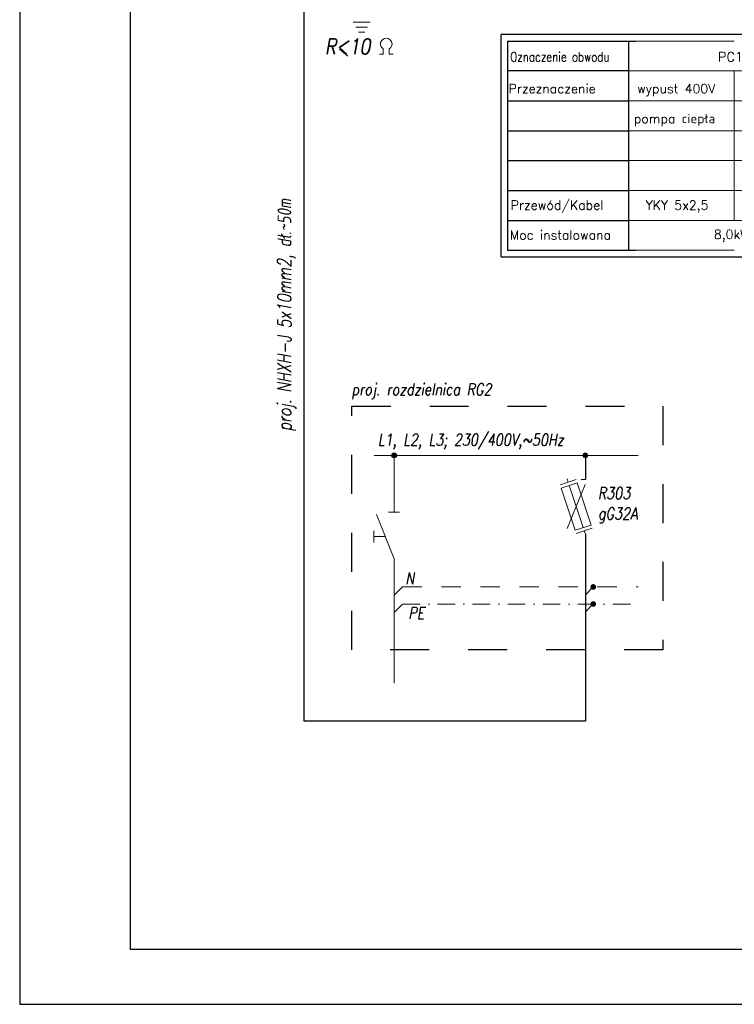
# Model space of a CAD drawing. Extents: x -543332 to -323966, y -9028 to 137422.
# Tile 32 of 250: x -461931 to -451577, y 18961 to 33222. Entities that reach past the tile are written whole.
import ezdxf
from ezdxf.enums import TextEntityAlignment as Align

# ---------------------------------------------------------------- set-up
doc = ezdxf.new("R2010")
doc.units = 0
doc.header["$MEASUREMENT"] = 0
doc.linetypes.add('DASHDOT', pattern=[25.4, 12.7, -6.35, 0, -6.35])
doc.linetypes.add('Dashed', pattern=[564.444447, 282.222223, -282.222223])
for name, color, linetype, lineweight in [('$ IE INSTALACJA ELEKTRYCZNA', 1, 'Continuous', 30), ('$ IE_OPISY', 7, 'Continuous', 25), ('$ IE_SCHEMAT', 7, 'Continuous', 0)]:
    doc.layers.add(name, color=color, linetype=linetype, lineweight=lineweight)
doc.layers.add('$ IE Tabela', color=7, linetype='Continuous')
doc.styles.add('ROMANS', font='romans.shx', dxfattribs={"width": 0.85})

# ---------------------------------------------------------------- blocks, each defined once
blk = doc.blocks.new('a3eee')
at = {"layer": '$ IE Tabela'}
for p, q in [((19730.8, 4176.8), (19730.8, 1206.8)), ((19890.8, 4096.8), (19890.8, 1286.8)), ((19890.8, 1286.8), (23840.8, 1286.8)), ((19730.8, 1206.8), (23930.8, 1206.8))]:
    blk.add_line(p, q, dxfattribs=at)

msp = doc.modelspace()

# ---------------------------------------------------------------- hatches: boundary and pattern name
at = {"layer": '$ IE INSTALACJA ELEKTRYCZNA', "linetype": 'Continuous'}
h = msp.add_hatch(color=7, dxfattribs=at)
edge = h.paths.add_edge_path()
edge.add_arc((-456506, 26911), 35.3, 0, 360)
at = {"layer": '$ IE INSTALACJA ELEKTRYCZNA', "linetype": 'Continuous', "lineweight": 0}
h = msp.add_hatch(color=7, dxfattribs=at)
edge = h.paths.add_edge_path()
edge.add_arc((-453735, 26911), 35.3, 0, 360)
at = {"layer": '$ IE INSTALACJA ELEKTRYCZNA', "linetype": 'Continuous', "lineweight": 0, "ltscale": 3}
h = msp.add_hatch(color=7, dxfattribs=at)
edge = h.paths.add_edge_path()
edge.add_arc((-453735, 26911), 35.3, 180, 540)
h = msp.add_hatch(color=7, dxfattribs=at)
edge = h.paths.add_edge_path()
edge.add_arc((-453735, 26911), 35.3, 180, 540)
at = {"layer": '$ IE INSTALACJA ELEKTRYCZNA', "linetype": 'Dashed', "lineweight": 0, "ltscale": 100}
for points in [[(-453587, 25006, 1), (-453653, 25006, 1)], [(-453587, 24759, 1), (-453653, 24759, 1)]]:
    msp.add_hatch(color=7, dxfattribs=at).paths.add_polyline_path(points)

# ---------------------------------------------------------------- linework, layer by layer
at = {"layer": '$ IE INSTALACJA ELEKTRYCZNA', "color": 7, "linetype": 'Continuous', "lineweight": 0}
for p, q in [((-456797, 26911), (-452970, 26911)), ((-454099, 26485), (-453869, 26561)), ((-454099, 26485), (-453869, 26561)), ((-454000, 26571), (-453984, 26523)), ((-454000, 26571), (-453984, 26523)), ((-453735, 26563), (-453796, 26563)), ((-453735, 26563), (-453796, 26563)), ((-453737, 26488), (-453999, 25853)), ((-453737, 26488), (-453999, 25853)), ((-453969, 26475), (-453767, 25865)), ((-453969, 26475), (-453767, 25865)), ((-453866, 25780), (-453636, 25856)), ((-453866, 25780), (-453636, 25856)), ((-453735, 25770), (-453751, 25818)), ((-453735, 25770), (-453751, 25818))]:
    msp.add_line(p, q, dxfattribs=at)
at = {"layer": '$ IE INSTALACJA ELEKTRYCZNA', "color": 7, "lineweight": 0}
for p, q in [((-456506, 26089), (-456506, 26911)), ((-456760, 26057), (-456506, 25413)), ((-456586, 26089), (-456426, 26089)), ((-456799, 25818), (-456799, 25651)), ((-456633, 25735), (-456799, 25735)), ((-456506, 25413), (-456506, 23614))]:
    msp.add_line(p, q, dxfattribs=at)
at = {"layer": '$ IE INSTALACJA ELEKTRYCZNA', "linetype": 'Continuous'}
for p, q in [((-453735, 26911), (-453735, 26563)), ((-453735, 25770), (-453735, 23067))]:
    msp.add_line(p, q, dxfattribs=at)
at = {"layer": '$ IE INSTALACJA ELEKTRYCZNA', "color": 7, "linetype": 'Dashed', "lineweight": 0}
for q in [(-456506, 24885), (-452970, 25006)]:
    msp.add_line((-456384, 25006), q, dxfattribs=at)
at = {"layer": '$ IE INSTALACJA ELEKTRYCZNA', "color": 7, "linetype": 'Continuous', "lineweight": 0, "ltscale": 100}
for p, q in [((-453734, 24892), (-453620, 25006)), ((-453734, 24645), (-453620, 24759))]:
    msp.add_line(p, q, dxfattribs=at)
at = {"layer": '$ IE INSTALACJA ELEKTRYCZNA', "color": 7, "linetype": 'DASHDOT', "lineweight": 0, "ltscale": 20}
for q in [(-456506, 24634), (-452970, 24756)]:
    msp.add_line((-456384, 24756), q, dxfattribs=at)
at = {"layer": '$ IE INSTALACJA ELEKTRYCZNA', "color": 7, "linetype": 'Continuous', "lineweight": 0}
msp.add_lwpolyline([(-454084, 26437), (-453854, 26513), (-453652, 25903), (-453882, 25827)], close=True, dxfattribs=at)
msp.add_lwpolyline([(-454084, 26437), (-453854, 26513), (-453652, 25903), (-453882, 25827)], close=True, dxfattribs=at)
at = {"layer": '$ IE INSTALACJA ELEKTRYCZNA', "linetype": 'Continuous'}
msp.add_lwpolyline([(-457816, 23067), (-453735, 23067)], dxfattribs=at)
at = {"layer": '$ IE INSTALACJA ELEKTRYCZNA', "color": 7, "linetype": 'Continuous'}
msp.add_circle((-456506, 26911), 35.3, dxfattribs=at)
at = {"layer": '$ IE INSTALACJA ELEKTRYCZNA', "color": 7, "linetype": 'Continuous', "lineweight": 0}
msp.add_circle((-453735, 26911), 35.3, dxfattribs=at)
at = {"layer": '$ IE INSTALACJA ELEKTRYCZNA', "color": 7, "linetype": 'Continuous', "lineweight": 0, "ltscale": 3}
msp.add_circle((-453735, 26911), 35.3, dxfattribs=at)
msp.add_circle((-453735, 26911), 35.3, dxfattribs=at)
at = {"layer": '$ IE INSTALACJA ELEKTRYCZNA', "color": 7, "linetype": 'Dashed', "lineweight": 0, "ltscale": 100}
for centre in [(-453620, 25006), (-453620, 24759)]:
    msp.add_circle(centre, 33.1, dxfattribs=at)
at = {"layer": '$ IE_OPISY', "color": 7}
for p, q in [((-454955, 29788), (-454955, 33008)), ((-454861, 32913), (-454861, 32480)), ((-454861, 32480), (-454861, 32047)), ((-454861, 32047), (-454861, 31614)), ((-454861, 31614), (-454861, 31181)), ((-454861, 31181), (-454861, 30748)), ((-454861, 30748), (-454861, 29882))]:
    msp.add_line(p, q, dxfattribs=at)
at = {"layer": '$ IE_OPISY', "color": 7, "linetype": 'Continuous', "ltscale": 3}
for p, q in [((-454861, 32913), (-453110, 32913)), ((-454486, 32913), (-453010, 32913)), ((-454861, 32047), (-453110, 32047)), ((-454116, 32047), (-453110, 32047)), ((-454861, 31614), (-453110, 31614)), ((-454861, 31181), (-453110, 31181)), ((-454861, 30748), (-453110, 30748)), ((-454861, 29882), (-453110, 29882)), ((-454486, 29882), (-453010, 29882))]:
    msp.add_line(p, q, dxfattribs=at)
at = {"layer": '$ IE_OPISY', "color": 7, "linetype": 'Continuous'}
for p, q in [((-453110, 32480), (-454861, 32480)), ((-454861, 30315), (-453110, 30315))]:
    msp.add_line(p, q, dxfattribs=at)
at = {"layer": '$ IE_OPISY', "lineweight": 0, "ltscale": 50}
for points in [[(-457101, 33186), (-456851, 33186)], [(-457062, 33113), (-456890, 33113)], [(-457024, 33041), (-456928, 33041)], [(-457295, 32795), (-457174, 32691)], [(-456664, 32720), (-456718, 32720)], [(-456664, 32799), (-456664, 32720)], [(-456575, 32799), (-456575, 32720)], [(-456575, 32720), (-456521, 32720)]]:
    msp.add_lwpolyline(points, dxfattribs=at)
at = {"layer": '$ IE_OPISY', "color": 7}
for points in [[(-454955, 29788), (-430004, 29788), (-430004, 33008)], [(-430004, 33008), (-454955, 33008)]]:
    msp.add_lwpolyline(points, dxfattribs=at)
at = {"layer": '$ IE_OPISY', "color": 7, "linetype": 'Continuous', "ltscale": 3}
msp.add_lwpolyline([(-453110, 32913), (-453110, 29882)], dxfattribs=at)
at = {"layer": '$ IE_OPISY', "lineweight": 0, "ltscale": 50}
msp.add_arc((-456620, 32870), 83.9, 301.7522, 238.2478, dxfattribs=at)
at = {"layer": '$ IE_SCHEMAT', "color": 7, "linetype": 'Continuous'}
for p, q in [((-451577, 32913), (-453110, 32913)), ((-451577, 32480), (-453110, 32480)), ((-450043, 32480), (-451577, 32480)), ((-453110, 30315), (-451577, 30315)), ((-451577, 30315), (-450043, 30315)), ((-451577, 29882), (-453110, 29882))]:
    msp.add_line(p, q, dxfattribs=at)
at = {"layer": '$ IE_SCHEMAT', "color": 7, "linetype": 'Continuous', "ltscale": 3}
for p, q in [((-453110, 32047), (-451577, 32047)), ((-453110, 32047), (-451577, 32047)), ((-451577, 32047), (-450043, 32047)), ((-453110, 31614), (-451577, 31614)), ((-451577, 31614), (-450043, 31614)), ((-453110, 31181), (-451577, 31181)), ((-451577, 31181), (-450043, 31181)), ((-453110, 30748), (-451577, 30748)), ((-451577, 30748), (-450043, 30748))]:
    msp.add_line(p, q, dxfattribs=at)
at = {"layer": '$ IE_SCHEMAT', "color": 1, "linetype": 'Continuous', "lineweight": 30}
msp.add_lwpolyline([(-457816, 40375), (-457816, 23067)], dxfattribs=at)
at = {"layer": '$ IE_SCHEMAT', "color": 7, "linetype": 'Continuous', "ltscale": 3}
msp.add_lwpolyline([(-451577, 32480), (-451577, 30315)], dxfattribs=at)
at = {"layer": '$ IE_SCHEMAT', "color": 3, "linetype": 'Dashed', "lineweight": 30, "ltscale": 2}
msp.add_lwpolyline([(-457119, 27625), (-452610, 27625), (-452610, 24097), (-457119, 24097)], close=True, dxfattribs=at)

# ---------------------------------------------------------------- block references
at = {"layer": '$ IE Tabela', "transparency": 33554687, "xscale": 10, "yscale": 10, "zscale": 10}
msp.add_blockref('a3eee', (-659238, 6893), dxfattribs=at)

# ---------------------------------------------------------------- texts
at = {"layer": '$ IE INSTALACJA ELEKTRYCZNA', "color": 7, "linetype": 'DASHDOT', "lineweight": 0, "ltscale": 20, "style": 'ROMANS', "oblique": 10, "width": 0.8}
msp.add_attdef('PE', text='3', height=170, dxfattribs=at).set_placement((-456066, 24544), align=Align.RIGHT)
at = {"layer": '$ IE_OPISY', "lineweight": 0, "ltscale": 50, "style": 'ROMANS', "oblique": 10, "width": 0.8}
msp.add_text('R<10', height=225.6, dxfattribs=at).set_placement((-457508, 32721))
at = {"layer": '$ IE_OPISY', "color": 7, "linetype": 'Continuous', "ltscale": 3, "style": 'ROMANS', "width": 0.8}
msp.add_text('Oznaczenie obwodu', height=136.42, dxfattribs=at).set_placement((-454824, 32616))
at = {"layer": '$ IE_OPISY', "color": 7, "linetype": 'Continuous', "ltscale": 3, "style": 'ROMANS'}
for s, p in [('Przeznaczenie', (-454848, 32156)), ('Przewód/Kabel', (-454816, 30469)), ('Moc instalowana', (-454830, 30037))]:
    msp.add_text(s, height=132.67, dxfattribs=at).set_placement(p)
at = {"layer": '$ IE_OPISY', "color": 7, "lineweight": -2, "style": 'ROMANS', "oblique": 10, "width": 0.75}
msp.add_text('proj. NHXH-J 5x10mm2, dł.~50m', height=200, rotation=90, dxfattribs=at).set_placement((-457995, 30626), align=Align.RIGHT)
at = {"layer": '$ IE_OPISY', "color": 7, "lineweight": -2, "style": 'ROMANS', "oblique": 10, "width": 0.8}
for s, p in [('proj. rozdzielnica RG2', (-457124, 27783)), ('L1, L2, L3; 230/400V,~50Hz', (-456743, 27053)), ('R303', (-453555, 26279)), ('gG32A', (-453552, 25985))]:
    msp.add_text(s, height=170.1, dxfattribs=at).set_placement(p)
msp.add_attdef('N', text='3', height=170, dxfattribs=at).set_placement((-456215, 25045), align=Align.RIGHT)
at = {"layer": '$ IE_SCHEMAT', "color": 7, "linetype": 'Continuous', "lineweight": 25, "ltscale": 3, "style": 'ROMANS'}
for s, height, p in [('PC1', 136.4, (-451813, 32616)), ('wypust 400V', 132.67, (-452984, 32156)), ('pompa ciepła', 132.67, (-453032, 31723)), ('YKY 5x2,5', 132.7, (-452861, 30469)), ('8,0kW', 132.7, (-451873, 30046))]:
    msp.add_text(s, height=height, dxfattribs=at).set_placement(p)

doc.saveas('drawing.dxf')
